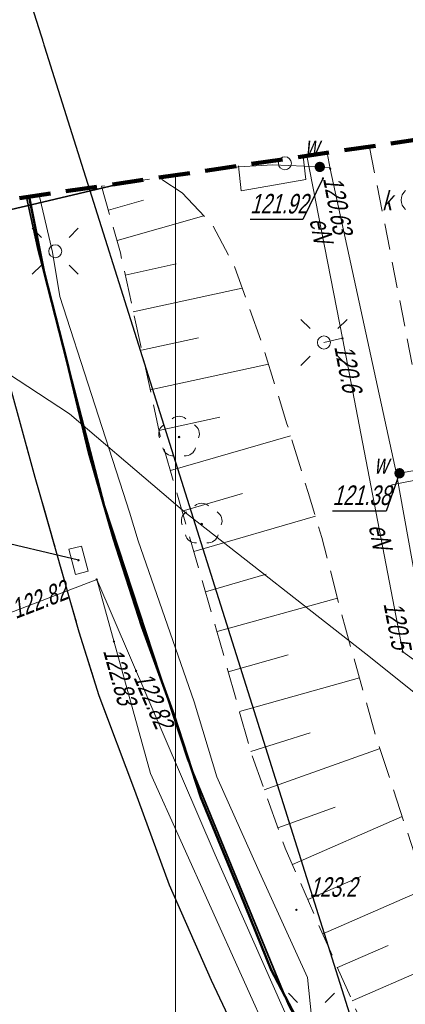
# Model space of a CAD drawing. Extents: x 7463256 to 7464485, y 5957341 to 5958260.
# Tile 77 of 256: x 7463594 to 7463609, y 5957559 to 5957597. Entities that reach past the tile are written whole.
import ezdxf
from ezdxf import colors
from ezdxf.entities.mleader import LeaderData, LeaderLine
from ezdxf.enums import TextEntityAlignment as Align
from ezdxf.math import Vec2, Vec3

# ---------------------------------------------------------------- set-up
doc = ezdxf.new("R2010")
doc.units = 0
doc.header["$MEASUREMENT"] = 0
for name, pattern in [('1.5_0.5', [2, 1.5, -0.5]), ('218-500', [1, 0.5, -0.5]), ('4', [1.8, 1.2, -0.6]), ('l219_500', [0]), ('mz1.0_0.5', [1.5, 1, -0.5]), ('mz1.25_0.5', [1.75, 1.25, -0.5]), ('mz2.0_0.5', [2.5, 2, -0.5])]:
    doc.linetypes.add(name, pattern=pattern)
doc.layers.get('0').update_dxf_attribs({"color": 2, "linetype": 'CONTINUOUS', "lineweight": 5})
for name, color, linetype in [('000 Inne (niezydentyfikowane)', 7, 'CONTINUOUS'), ('203-Punkt załamania granicy działki nie stabilizowany', 7, 'CONTINUOUS'), ('218-Granica użytku', 7, 'CONTINUOUS'), ('219-Linia granicy', 7, 'CONTINUOUS'), ('chodnik (powierzchnia)', 7, 'CONTINUOUS'), ('drzewo liściaste (punkt)', 7, 'CONTINUOUS'), ('jezdnia (powierzchnia)', 7, 'CONTINUOUS'), ('komora podziemna - przewód wodociągowy (powierzchnia)', 7, 'CONTINUOUS'), ('krawężnik (linia)', 7, 'CONTINUOUS'), ('latarnia na słupie lub maszcie (punkt)', 7, 'CONTINUOUS'), ('Obszar opracowania', 7, 'CONTINUOUS'), ('ogrodzenie trwałe (linia)', 7, 'CONTINUOUS'), ('przewód elektroenergetyczny (linia)', 7, 'CONTINUOUS'), ('przewód elektroenergetyczny (linia)-Atr1', 7, 'CONTINUOUS'), ('przewód telekomunikacyjny (linia)', 7, 'CONTINUOUS'), ('przewód wodociągowy (linia)', 7, 'CONTINUOUS'), ('przewód wodociągowy - projektowany lub w budowie (linia) - ob. projektowany', 7, 'CONTINUOUS'), ('punkt o określonej wysokości (sieć elektroenergetyczna)', 7, 'CONTINUOUS'), ('punkt o określonej wysokości (sieć elektroenergetyczna)-Atr2', 7, 'CONTINUOUS'), ('punkt o określonej wysokości (sieć telekomunikacyjna)', 7, 'CONTINUOUS'), ('punkt o określonej wysokości (sieć telekomunikacyjna)-Atr2', 7, 'CONTINUOUS'), ('punkt o określonej wysokości (sieć wodociągowa)', 7, 'CONTINUOUS'), ('punkt o określonej wysokości (sieć wodociągowa)-Atr2', 7, 'CONTINUOUS'), ('punkt wysokościowy naturalny', 7, 'CONTINUOUS'), ('punkt wysokościowy naturalny-Atr2', 7, 'CONTINUOUS'), ('rura ochronna - przewód wodociągowy (linia)', 7, 'CONTINUOUS'), ('skarpa nieumocniona (powierzchnia)', 7, 'CONTINUOUS'), ('studzienka - przewód kanalizacyjny (powierzchnia)', 7, 'CONTINUOUS'), ('studzienka prostokątna - przewód telekomunikacyjny (punkt)', 7, 'CONTINUOUS'), ('słup (punkt)', 7, 'CONTINUOUS'), ('Wstawianie ramki sekcyjnej z opisem', 7, 'CONTINUOUS'), ('właz - siec kanalizacyjna (powierzchnia)-Atr17', 7, 'CONTINUOUS'), ('właz okrągły - siec wodociągowa (punkt)', 7, 'CONTINUOUS'), ('zasuwa - siec wodociągowa (punkt)', 7, 'CONTINUOUS'), ('zasuwa - siec wodociągowa (punkt)-Atr17', 7, 'CONTINUOUS')]:
    doc.layers.add(name, color=color, linetype=linetype)
doc.layers.add('OBMBS-21-18876-opis proj', color=1, linetype='CONTINUOUS', lineweight=18)
doc.styles.get("Standard").update_dxf_attribs({"font": 'txt', "width": 0.75})
doc.linetypes.add('902-500', pattern='A,3.75,0,[1,ksztalty.shx,S=0.5,R=0,X=0,Y=0],3.75', length=7.5)

# ---------------------------------------------------------------- blocks, each defined once
blk = doc.blocks.new('PW01')
at = {"linetype": 'Continuous', "lineweight": 13}
h = blk.add_hatch(color=0, dxfattribs=at)
edge = h.paths.add_edge_path()
edge.add_arc((0, 0), 0.045, 0, 360)
blk = doc.blocks.new('SM011')
at = {"color": 0, "linetype": 'Continuous', "lineweight": 13}
for p, q in [((-0.53, 0.531), (-0.883, 0.884)), ((0.531, 0.531), (0.884, 0.884)), ((-0.53, -0.53), (-0.883, -0.883)), ((0.531, -0.53), (0.884, -0.883))]:
    blk.add_line(p, q, dxfattribs=at)
blk = doc.blocks.new('SM04')
at = {"color": 0, "linetype": 'Continuous', "lineweight": 13}
blk.add_circle((0, 0), 0.25, dxfattribs=at)
blk = doc.blocks.new('US15B')
at = {"color": 0, "linetype": 'Continuous', "lineweight": 0}
blk.add_lwpolyline([(-0.5, -0.25), (0.5, -0.25), (0.5, 0.25), (-0.5, 0.25)], close=True, dxfattribs=at)
blk = doc.blocks.new('OP021')
at = {"linetype": 'Continuous', "lineweight": 13}
h = blk.add_hatch(color=0, dxfattribs=at)
edge = h.paths.add_edge_path()
edge.add_arc((0, 0), 0.05, 0, 360)
at = {"color": 0, "linetype": 'Continuous', "lineweight": 13}
for centre, start, end in [((0, 0.4), 49.272, 130.728), ((-0.38, 0.124), 121.308, 202.548), ((0.38, 0.124), 337.452, 58.692), ((-0.235, -0.324), 193.221, 274.871), ((0.235, -0.324), 265.129, 346.779)]:
    blk.add_arc(centre, 0.4, start, end, dxfattribs=at)
blk = doc.blocks.new('US22')
at = {"color": 0, "linetype": 'Continuous', "lineweight": 13}
blk.add_circle((0, 0), 0.25, dxfattribs=at)
blk = doc.blocks.new('US25')
at = {"linetype": 'Continuous', "lineweight": 0}
h = blk.add_hatch(color=0, dxfattribs=at)
edge = h.paths.add_edge_path()
edge.add_arc((0, 0), 0.2, 0, 360)
blk = doc.blocks.new('203')
at = {"linetype": 'Continuous', "lineweight": 0}
h = blk.add_hatch(color=0, dxfattribs=at)
edge = h.paths.add_edge_path()
edge.add_arc((0, 0), 0.045, 0, 360)

msp = doc.modelspace()

# ---------------------------------------------------------------- linework, layer by layer
at = {"layer": '000 Inne (niezydentyfikowane)', "color": 7, "linetype": 'Continuous', "lineweight": 13}
for p, q in [((7463597.43, 5957589.91), (7463598.77, 5957590.29)), ((7463597.76, 5957588.75), (7463601.09, 5957589.69)), ((7463598.07, 5957587.42), (7463600.03, 5957587.85)), ((7463598.38, 5957586.01), (7463602.56, 5957586.92)), ((7463598.7, 5957584.54), (7463600.89, 5957585.01)), ((7463599.03, 5957583.01), (7463603.57, 5957584)), ((7463599.37, 5957581.45), (7463601.71, 5957581.96)), ((7463599.81, 5957579.91), (7463604.42, 5957581.25)), ((7463600.26, 5957578.36), (7463602.57, 5957579.03)), ((7463600.71, 5957576.81), (7463605.37, 5957578.16)), ((7463601.15, 5957575.26), (7463603.48, 5957575.94)), ((7463601.6, 5957573.73), (7463606.22, 5957575.02)), ((7463602.03, 5957572.19), (7463604.33, 5957572.84)), ((7463602.46, 5957570.66), (7463607.06, 5957571.95)), ((7463602.89, 5957569.13), (7463605.17, 5957569.84)), ((7463603.41, 5957567.66), (7463607.85, 5957569.24)), ((7463603.93, 5957566.2), (7463606.13, 5957566.99)), ((7463604.49, 5957564.79), (7463608.7, 5957566.63)), ((7463605.08, 5957563.44), (7463607.12, 5957564.33)), ((7463605.65, 5957562.13), (7463609.61, 5957563.86)), ((7463606.22, 5957560.83), (7463608.16, 5957561.68)), ((7463606.78, 5957559.55), (7463610.64, 5957561.24))]:
    msp.add_line(p, q, dxfattribs=at)
at = {"layer": '218-Granica użytku', "color": 3, "linetype": '218-500', "lineweight": 18, "flags": 128}
for points in [[(7463594.394, 5957590.426), (7463594.97, 5957587.53)], [(7463594.97, 5957587.53), (7463595.83, 5957584.13)], [(7463595.83, 5957584.13), (7463596.68, 5957580.59)], [(7463596.68, 5957580.59), (7463597.62, 5957577.3)], [(7463597.62, 5957577.3), (7463598.71, 5957573.93)], [(7463598.71, 5957573.93), (7463599.94, 5957570.55)], [(7463599.94, 5957570.55), (7463600.97, 5957567.36)], [(7463600.97, 5957567.36), (7463602.3, 5957564.12)], [(7463602.3, 5957564.12), (7463603.67, 5957560.74)], [(7463603.67, 5957560.74), (7463605.29, 5957557.68)]]:
    msp.add_lwpolyline(points, dxfattribs=at)
at = {"layer": '219-Linia granicy', "color": 3, "linetype": 'l219_500', "lineweight": 50, "flags": 128}
for points in [[(7463594.97, 5957587.53), (7463594.394, 5957590.426)], [(7463595.83, 5957584.13), (7463594.97, 5957587.53)], [(7463596.68, 5957580.59), (7463595.83, 5957584.13)], [(7463597.62, 5957577.3), (7463596.68, 5957580.59)], [(7463598.71, 5957573.93), (7463597.62, 5957577.3)], [(7463599.94, 5957570.55), (7463598.71, 5957573.93)], [(7463600.97, 5957567.36), (7463599.94, 5957570.55)], [(7463602.3, 5957564.12), (7463600.97, 5957567.36)], [(7463603.67, 5957560.74), (7463602.3, 5957564.12)], [(7463605.29, 5957557.68), (7463603.67, 5957560.74)]]:
    msp.add_lwpolyline(points, dxfattribs=at)
at = {"layer": 'chodnik (powierzchnia)', "color": 7, "linetype": 'mz1.0_0.5', "lineweight": 18, "flags": 128}
for points in [[(7463610.833, 5957592.849), (7463610.83, 5957591.81), (7463610.92, 5957591.3), (7463611.2, 5957590.89), (7463611.6, 5957590.6), (7463612.27, 5957590.48), (7463616.68, 5957590.48), (7463617.14, 5957590.31), (7463617.8, 5957589.84), (7463618.29, 5957589.15), (7463618.5, 5957588.71), (7463618.59, 5957588.22), (7463618.64, 5957575.82), (7463618.43, 5957574.85), (7463617.92, 5957573.88), (7463617.43, 5957573), (7463616.85, 5957572.22), (7463616.08, 5957571.62), (7463615.16, 5957571.26), (7463614.65, 5957571.2), (7463613.2, 5957571.36), (7463612.27, 5957571.72), (7463611.72, 5957572.26), (7463611.35, 5957572.88), (7463611.11, 5957573.7), (7463607.447, 5957592.35)], [(7463594.394, 5957590.426), (7463594.97, 5957587.53), (7463595.83, 5957584.13), (7463596.68, 5957580.59), (7463597.11, 5957579.07), (7463597.62, 5957577.3), (7463598.71, 5957573.93), (7463599.94, 5957570.55), (7463600.97, 5957567.36), (7463602.3, 5957564.12), (7463603.67, 5957560.74), (7463605.29, 5957557.68), (7463606.9, 5957554.62), (7463608.56, 5957551.66), (7463610.27, 5957548.57), (7463612.16, 5957545.73), (7463614.22, 5957542.83), (7463616.54, 5957539.21), (7463623.68, 5957529.92), (7463624.62, 5957528.66), (7463624.13, 5957528.67), (7463623.4, 5957528.78), (7463622.66, 5957529), (7463621.97, 5957529.35), (7463621.08, 5957529.83), (7463619.11, 5957532.45), (7463616.64, 5957535.71), (7463614.06, 5957539.06), (7463613.11, 5957540.23), (7463610.59, 5957543.72), (7463608.89, 5957546.32), (7463607.91, 5957547.85), (7463606.67, 5957549.88), (7463604.8, 5957553.45), (7463603, 5957556.92), (7463601.39, 5957560.33), (7463599.77, 5957563.99), (7463598.44, 5957567.63), (7463597.08, 5957571.26), (7463596.31, 5957573.71), (7463594.79, 5957579.07), (7463594.62, 5957579.65), (7463591.769, 5957590.04)]]:
    msp.add_lwpolyline(points, dxfattribs=at)
at = {"layer": 'jezdnia (powierzchnia)', "color": 7, "linetype": '1.5_0.5', "lineweight": 18, "flags": 128}
msp.add_lwpolyline([(7463591.769, 5957590.04), (7463594.62, 5957579.65), (7463594.79, 5957579.07), (7463596.31, 5957573.71), (7463597.08, 5957571.26), (7463598.44, 5957567.63), (7463599.77, 5957563.99), (7463601.39, 5957560.33), (7463603, 5957556.92), (7463604.8, 5957553.45), (7463606.67, 5957549.88), (7463607.91, 5957547.85), (7463608.89, 5957546.32), (7463610.59, 5957543.72), (7463613.11, 5957540.23), (7463614.06, 5957539.06), (7463616.64, 5957535.71), (7463619.11, 5957532.45), (7463621.08, 5957529.83), (7463628.6, 5957519.98), (7463628.85, 5957519.6), (7463629.15, 5957519.23), (7463629.46, 5957518.87), (7463629.77, 5957518.51), (7463630.08, 5957518.15), (7463630.4, 5957517.79), (7463630.71, 5957517.44), (7463631.03, 5957517.09), (7463631.36, 5957516.74), (7463631.69, 5957516.39), (7463632.02, 5957516.05), (7463632.35, 5957515.71), (7463632.67, 5957515.38), (7463632.99, 5957515.05), (7463633.31, 5957514.73), (7463633.64, 5957514.41), (7463633.97, 5957514.1), (7463634.3, 5957513.79), (7463634.64, 5957513.48), (7463634.98, 5957513.18), (7463635.33, 5957512.88), (7463635.68, 5957512.58), (7463636.03, 5957512.29), (7463636.4, 5957511.99), (7463636.78, 5957511.7), (7463637.16, 5957511.42), (7463637.55, 5957511.14), (7463637.94, 5957510.87), (7463638.34, 5957510.6), (7463638.74, 5957510.35), (7463639.14, 5957510.09), (7463639.55, 5957509.85), (7463639.96, 5957509.61), (7463640.38, 5957509.38), (7463642.84, 5957508.24), (7463664.97, 5957492.53), (7463637.77, 5957502.4), (7463635.02, 5957503.55), (7463634.57, 5957503.76), (7463634.12, 5957503.98), (7463633.68, 5957504.22), (7463633.25, 5957504.47), (7463632.83, 5957504.73), (7463632.41, 5957505), (7463632.01, 5957505.29), (7463631.61, 5957505.59), (7463631.22, 5957505.9), (7463630.84, 5957506.22), (7463629.34, 5957507.67), (7463614.31, 5957526.12), (7463607.42, 5957531.18), (7463601.26, 5957534.12), (7463592.11, 5957537.46), (7463582.8, 5957540.04), (7463578.77, 5957540.9), (7463562.61, 5957542.27), (7463545.44, 5957541.57), (7463525.75, 5957538.68), (7463489.6, 5957533.13), (7463485.87, 5957532.52), (7463482.19, 5957530.95), (7463472.45, 5957526.44), (7463471.25, 5957525.52), (7463470.32, 5957524.14), (7463469.89, 5957523.54), (7463467.66, 5957515.23), (7463467.32, 5957515.32), (7463466.99, 5957515.41), (7463466.65, 5957515.5), (7463466.18, 5957513.75), (7463466.52, 5957513.66), (7463466.85, 5957513.57), (7463467.19, 5957513.48), (7463469.89, 5957523.54), (7463463.58, 5957500.08), (7463463.25, 5957500.17), (7463462.92, 5957500.25), (7463462.59, 5957500.34), (7463462.14, 5957498.62), (7463462.47, 5957498.53), (7463462.8, 5957498.45), (7463463.13, 5957498.36), (7463459.63, 5957485.41), (7463458.39, 5957485.74), (7463455.73, 5957476.33), (7463457.09, 5957475.96), (7463463.86, 5957474.19), (7463464.79, 5957477.72), (7463467.83, 5957476.92), (7463467.77, 5957476.7), (7463467.71, 5957476.47), (7463467.66, 5957476.25), (7463468.82, 5957475.94), (7463468.88, 5957476.17), (7463468.93, 5957476.4), (7463468.99, 5957476.62), (7463469.28, 5957476.55), (7463469.96, 5957476.37), (7463470.75, 5957479.31), (7463471.02, 5957479.24), (7463471.29, 5957479.17), (7463471.56, 5957479.1), (7463471.83, 5957479.03), (7463469.83, 5957470.77), (7463468.39, 5957465.19), (7463471.46, 5957464.38), (7463467.55, 5957451.02), (7463465.51, 5957447), (7463462.32, 5957444.2), (7463449.04, 5957441.48), (7463441.03, 5957432.97), (7463438.44, 5957432.79), (7463435.93, 5957446.13), (7463438.61, 5957447.13), (7463439.57, 5957448.35), (7463450.04, 5957473.65), (7463451.08, 5957474.98), (7463451.12, 5957475.5), (7463448.75, 5957493.58), (7463456.62, 5957522.72), (7463456.51, 5957523.19), (7463455.66, 5957524.38), (7463454.47, 5957525.36), (7463440.27, 5957523.26), (7463439.84, 5957522.97), (7463439.26, 5957522.18), (7463438.92, 5957521.22), (7463438.85, 5957519.83), (7463439.85, 5957520.02), (7463442.8, 5957520.53), (7463445.75, 5957498.83), (7463448.6, 5957476.77), (7463437.54, 5957475.3), (7463431.96, 5957518.66), (7463431.44, 5957520.19), (7463430.5, 5957521.48), (7463429.27, 5957522.42), (7463427.78, 5957522.99), (7463426.09, 5957523.13), (7463421.69, 5957522.49), (7463418.79, 5957521.92), (7463376.01, 5957515.32), (7463334.96, 5957509.14), (7463334.47, 5957515.53), (7463334.26, 5957521.17), (7463334.04, 5957522.29), (7463334.48, 5957520.99), (7463334.79, 5957520.19), (7463335.34, 5957519.65), (7463336.05, 5957519.42), (7463337.13, 5957519.61), (7463338.12, 5957520.23), (7463338.91, 5957521.17), (7463339.69, 5957522.36), (7463342.64, 5957522.54), (7463343.21, 5957521.22), (7463343.94, 5957520.24), (7463344.8, 5957519.42), (7463345.72, 5957518.76), (7463346.74, 5957518.19), (7463347.84, 5957517.75), (7463348.77, 5957517.46), (7463382.62, 5957522.66), (7463407.52, 5957526.48), (7463412.42, 5957527.23), (7463432.39, 5957530.36), (7463438.28, 5957531.28), (7463439.27, 5957531.43), (7463440.77, 5957531.67), (7463463.05, 5957535.17), (7463469.41, 5957536.19), (7463485.95, 5957538.82), (7463487.91, 5957539.15), (7463505.7, 5957542.11), (7463506.8, 5957542.48), (7463507.91, 5957543.56), (7463509.24, 5957545.81), (7463509.79, 5957547.9), (7463514.89, 5957549.48), (7463515.34, 5957548.02), (7463516.02, 5957546.59), (7463516.84, 5957545.44), (7463517.92, 5957544.71), (7463519.34, 5957544.39), (7463529.12, 5957545.81), (7463536.72, 5957547.02), (7463542.97, 5957547.77), (7463550.75, 5957548.47), (7463557.74, 5957548.84), (7463562.91, 5957548.67), (7463569.76, 5957548.4), (7463579.41, 5957548.08), (7463582.97, 5957549.54), (7463585.43, 5957551.54), (7463587.37, 5957553.5), (7463588.97, 5957555.95), (7463589.14, 5957555.59), (7463589.64, 5957556.42), (7463590.36, 5957558.13), (7463590.82, 5957559.79), (7463591.1, 5957561.3), (7463591.18, 5957562.71), (7463591.21, 5957564.41), (7463590.65, 5957566.85), (7463589.9, 5957570.06), (7463589.09, 5957573.66), (7463588.01, 5957579.07), (7463587.09, 5957582.93), (7463585.652, 5957589.138)], dxfattribs=at)
at = {"layer": 'komora podziemna - przewód wodociągowy (powierzchnia)', "color": 5, "linetype": 'Continuous', "lineweight": 18, "flags": 128}
msp.add_lwpolyline([(7463604.907, 5957591.976), (7463605.01, 5957591.09), (7463602.52, 5957590.65), (7463602.418, 5957591.609)], dxfattribs=at)
at = {"layer": 'krawężnik (linia)', "color": 7, "linetype": 'Continuous', "lineweight": 25, "flags": 128}
msp.add_lwpolyline([(7463621.08, 5957529.83), (7463619.11, 5957532.45), (7463616.64, 5957535.71), (7463614.06, 5957539.06), (7463613.11, 5957540.23), (7463610.59, 5957543.72), (7463608.89, 5957546.32), (7463607.91, 5957547.85), (7463606.67, 5957549.88), (7463604.8, 5957553.45), (7463603, 5957556.92), (7463601.39, 5957560.33), (7463599.77, 5957563.99), (7463598.44, 5957567.63), (7463597.08, 5957571.26), (7463596.31, 5957573.71), (7463594.79, 5957579.07), (7463594.62, 5957579.65), (7463591.769, 5957590.04)], dxfattribs=at)
at = {"layer": 'Obszar opracowania', "color": 132, "linetype": '4', "lineweight": 200, "flags": 128}
msp.add_lwpolyline([(7463648.63, 5957598.42), (7463381.17, 5957559), (7463352.31, 5957567.45), (7463255.88, 5957568.85), (7463280.41, 5957340.9), (7463468.95, 5957378.08), (7463536.66, 5957509.53), (7463626.95, 5957460.4), (7463653.5, 5957411.27), (7463734.5, 5957471.02), (7463879.22, 5957698.07), (7464314.97, 5957939.96), (7464470.72, 5957945.23), (7464483.34, 5958244.06), (7464262.86, 5958260.06), (7464240.11, 5958013.73), (7463789.91, 5957739.13), (7463712.41, 5957593.35)], close=True, dxfattribs=at)
at = {"layer": 'ogrodzenie trwałe (linia)', "color": 7, "linetype": '902-500', "lineweight": 35, "flags": 128}
msp.add_lwpolyline([(7463623.8, 5957530.01), (7463614.84, 5957541.84), (7463609.18, 5957550.3), (7463604.34, 5957559.4), (7463600.46, 5957568.84), (7463597.28, 5957578.56), (7463594.71, 5957588.48), (7463594.288, 5957590.411)], dxfattribs=at)
at = {"layer": 'przewód elektroenergetyczny (linia)', "color": 1, "linetype": 'Continuous', "lineweight": 18, "flags": 128}
for points in [[(7463605.039, 5957591.995), (7463606.41, 5957584.99), (7463605.7, 5957584.83)], [(7463594.771, 5957590.482), (7463595.28, 5957588.3), (7463595.57, 5957586.6), (7463598, 5957579.07), (7463598.24, 5957578.32), (7463598.57, 5957577.21), (7463600.72, 5957571.04), (7463601.59, 5957568.16), (7463603.16, 5957564.64), (7463605.07, 5957560.45), (7463605.22, 5957558.96), (7463605.35, 5957558.14), (7463606.92, 5957555.58), (7463611.15, 5957548.86), (7463614.18, 5957544.03), (7463616, 5957540.53), (7463623.19, 5957531.62), (7463631.45, 5957521.59), (7463635.94, 5957514.3), (7463636.47, 5957513.42)], [(7463605.7, 5957584.83), (7463606.41, 5957584.99), (7463608.72, 5957572.96), (7463612.34, 5957570.36)]]:
    msp.add_lwpolyline(points, dxfattribs=at)
at = {"layer": 'przewód telekomunikacyjny (linia)', "color": 30, "linetype": 'Continuous', "lineweight": 18, "flags": 128}
for points in [[(7463588.49, 5957572.47), (7463588.81, 5957572.59), (7463596.98, 5957575.73), (7463601.53, 5957565.16), (7463607.86, 5957550.85), (7463611.15, 5957546.09), (7463617.09, 5957538.06), (7463623.06, 5957529.89), (7463632.8, 5957516.77), (7463637.98, 5957509.61), (7463650.2, 5957492.62), (7463653.89, 5957487.53), (7463656.42, 5957481.89), (7463660.26, 5957473.88), (7463663.78, 5957466.44), (7463666.7, 5957460.14), (7463671.03, 5957450.99), (7463674.32, 5957444.11), (7463677.7, 5957436.34), (7463679.805, 5957430.674)], [(7463588.49, 5957572.47), (7463588.81, 5957572.59), (7463596.98, 5957575.73), (7463599.04, 5957568.28), (7463603.7, 5957557.94), (7463610.66, 5957545.16), (7463620.2, 5957532.36), (7463631.34, 5957517.82), (7463632.68, 5957516.1), (7463638.22, 5957509.03), (7463646.55, 5957498.16), (7463653.84, 5957487.85), (7463655.14, 5957485.64), (7463660.12, 5957475.89), (7463664.63, 5957467.29), (7463669.97, 5957454.14), (7463674.28, 5957443.85), (7463677.55, 5957435.99), (7463679.595, 5957430.519)]]:
    msp.add_lwpolyline(points, dxfattribs=at)
at = {"layer": 'przewód wodociągowy (linia)', "color": 5, "linetype": 'Continuous', "lineweight": 18, "flags": 128}
for points in [[(7463605.819, 5957592.11), (7463605.94, 5957591.5), (7463608.48, 5957579.79), (7463611.59, 5957562.55), (7463620.48, 5957538.45), (7463622.31, 5957535.35), (7463626.17, 5957530.51), (7463626.87, 5957529.92), (7463629.64, 5957527.19), (7463630.86, 5957526.03), (7463641.3, 5957516.12), (7463648.51, 5957509.23), (7463653.76, 5957505.48), (7463663.56, 5957493.19), (7463673.71, 5957469.12), (7463683.87, 5957441.37), (7463685.44, 5957440.3), (7463689.36, 5957437.722)], [(7463601.984, 5957591.545), (7463603.74, 5957591.65), (7463605.54, 5957591.57), (7463605.93, 5957591.55)], [(7463572.883, 5957587.256), (7463583.32, 5957587.52), (7463594.46, 5957590.11), (7463598.152, 5957590.98)], [(7463585.276, 5957589.082), (7463585.63, 5957588.85), (7463595.94, 5957582.09), (7463599.48, 5957579.07), (7463600.36, 5957578.32), (7463607.48, 5957572.74), (7463619.5, 5957563.11), (7463621.65, 5957561.45)], [(7463608.48, 5957579.79), (7463608.6, 5957579.81), (7463609.55, 5957579.98), (7463610.67, 5957580.11), (7463611.77, 5957579.87), (7463616.63, 5957581.1), (7463621.5, 5957581.75)]]:
    msp.add_lwpolyline(points, dxfattribs=at)
at = {"layer": 'przewód wodociągowy - projektowany lub w budowie (linia) - ob. projektowany', "color": 5, "linetype": 'mz2.0_0.5', "lineweight": 18, "flags": 128}
msp.add_lwpolyline([(7463608.37, 5957579.07), (7463608.31, 5957579.37), (7463610.48, 5957579.79), (7463618.9, 5957581.44), (7463621.44, 5957581.47)], dxfattribs=at)
at = {"layer": 'punkt o określonej wysokości (sieć telekomunikacyjna)-Atr2', "color": 7, "flags": 128}
msp.add_lwpolyline([(7463596.28, 5957576.47), (7463592.7, 5957577.32), (7463590.392, 5957577.32)], dxfattribs=at)
at = {"layer": 'punkt o określonej wysokości (sieć wodociągowa)-Atr2', "color": 7, "flags": 128}
for points in [[(7463605.66, 5957591.13), (7463604.89, 5957589.55), (7463602.866, 5957589.55)], [(7463608.6, 5957579.81), (7463608.08, 5957578.36), (7463606.031, 5957578.36)]]:
    msp.add_lwpolyline(points, dxfattribs=at)
at = {"layer": 'rura ochronna - przewód wodociągowy (linia)', "color": 5, "linetype": 'Continuous', "lineweight": 35, "flags": 128}
msp.add_lwpolyline([(7463583.32, 5957587.52), (7463594.46, 5957590.11), (7463598.152, 5957590.98)], dxfattribs=at)
at = {"layer": 'skarpa nieumocniona (powierzchnia)', "color": 7, "linetype": 'mz1.25_0.5', "lineweight": 18, "flags": 128}
msp.add_lwpolyline([(7463600.26, 5957590.57), (7463601.44, 5957589.32), (7463602.28, 5957587.71), (7463603.39, 5957584.58), (7463604.28, 5957581.71), (7463605.09, 5957579.07), (7463605.62, 5957577.34), (7463606.52, 5957573.86), (7463607.68, 5957569.76), (7463609.85, 5957563.13), (7463612.76, 5957556.14), (7463615.01, 5957549.86), (7463616.39, 5957544.1), (7463617.55, 5957539.61), (7463614.56, 5957543.35), (7463613.32, 5957545.56), (7463612.02, 5957548.34), (7463607.61, 5957557.65), (7463604.21, 5957565.42), (7463602.9, 5957569.09), (7463601.58, 5957573.79), (7463600.05, 5957579.07), (7463599.42, 5957581.24), (7463597.89, 5957588.27), (7463597.16, 5957590.83), (7463599.38, 5957591.16)], close=True, dxfattribs=at)
at = {"layer": 'studzienka - przewód kanalizacyjny (powierzchnia)', "color": 34, "linetype": 'Continuous', "lineweight": 18, "flags": 128}
msp.add_lwpolyline([(7463608.83, 5957589.93), (7463608.76, 5957590.01), (7463608.7, 5957590.1), (7463608.67, 5957590.2), (7463608.66, 5957590.3), (7463608.67, 5957590.4), (7463608.7, 5957590.5), (7463608.76, 5957590.59), (7463608.83, 5957590.67)], dxfattribs=at)
at = {"layer": 'Wstawianie ramki sekcyjnej z opisem', "color": 7, "linetype": 'Continuous', "lineweight": 13, "flags": 128}
for points in [[(7463554.174, 5957500), (7463600, 5957500), (7463600, 5957591.253)], [(7463600, 5957591.253), (7463600, 5957500)]]:
    msp.add_lwpolyline(points, dxfattribs=at)

# ---------------------------------------------------------------- block references
at = {"layer": '203-Punkt załamania granicy działki nie stabilizowany', "color": 3, "linetype": 'Continuous', "lineweight": 18}
for p in [(7463594.97, 5957587.53), (7463595.83, 5957584.13), (7463596.68, 5957580.59), (7463597.62, 5957577.3), (7463598.71, 5957573.93), (7463599.94, 5957570.55), (7463600.97, 5957567.36), (7463602.3, 5957564.12), (7463603.67, 5957560.74)]:
    msp.add_blockref('203', p, dxfattribs=at)
at = {"layer": 'drzewo liściaste (punkt)', "color": 94, "linetype": 'Continuous', "lineweight": 13}
for p in [(7463600.14, 5957581.2), (7463601.01, 5957577.86)]:
    msp.add_blockref('OP021', p, dxfattribs=at)
at = {"layer": 'latarnia na słupie lub maszcie (punkt)', "color": 7, "linetype": 'Continuous', "lineweight": 18}
for p in [(7463595.39, 5957588.33), (7463605.7, 5957584.83), (7463605.22, 5957558.96)]:
    msp.add_blockref('SM011', p, dxfattribs=at)
at = {"layer": 'punkt o określonej wysokości (sieć elektroenergetyczna)', "color": 1, "linetype": 'Continuous', "lineweight": 13}
for p in [(7463606.41, 5957584.99), (7463608.72, 5957572.96)]:
    msp.add_blockref('PW01', p, dxfattribs=at)
at = {"layer": 'punkt o określonej wysokości (sieć telekomunikacyjna)', "color": 30, "linetype": 'Continuous', "lineweight": 13, "rotation": 284.37}
msp.add_blockref('PW01', (7463596.28, 5957576.47), dxfattribs=at)
at = {"layer": 'punkt o określonej wysokości (sieć telekomunikacyjna)', "color": 30, "linetype": 'Continuous', "lineweight": 13}
for p in [(7463596.98, 5957575.73), (7463597.64, 5957573.35), (7463598.49, 5957572.22)]:
    msp.add_blockref('PW01', p, dxfattribs=at)
at = {"layer": 'punkt o określonej wysokości (sieć wodociągowa)', "color": 5, "linetype": 'Continuous', "lineweight": 13}
for p in [(7463605.94, 5957591.5), (7463608.6, 5957579.81)]:
    msp.add_blockref('PW01', p, dxfattribs=at)
for p, rotation in [((7463605.66, 5957591.13), 177.6), ((7463594.46, 5957590.11), 127.66)]:
    msp.add_blockref('PW01', p, dxfattribs=dict(at, rotation=rotation))
at = {"layer": 'punkt wysokościowy naturalny', "color": 7, "linetype": 'Continuous', "lineweight": 13}
msp.add_blockref('PW01', (7463604.64, 5957563.05), dxfattribs=at)
at = {"layer": 'studzienka prostokątna - przewód telekomunikacyjny (punkt)', "color": 30, "linetype": 'Continuous', "lineweight": 18, "rotation": 284.37}
msp.add_blockref('US15B', (7463596.28, 5957576.47), dxfattribs=at)
at = {"layer": 'słup (punkt)', "color": 7, "linetype": 'Continuous', "lineweight": 18, "rotation": 102.64}
msp.add_blockref('SM04', (7463595.39, 5957588.33), dxfattribs=at)
at = {"layer": 'słup (punkt)', "color": 7, "linetype": 'Continuous', "lineweight": 18}
msp.add_blockref('SM04', (7463605.7, 5957584.83), dxfattribs=at)
at = {"layer": 'właz okrągły - siec wodociągowa (punkt)', "color": 7, "linetype": 'Continuous', "lineweight": 18}
msp.add_blockref('US22', (7463604.2, 5957591.71), dxfattribs=at)
at = {"layer": 'zasuwa - siec wodociągowa (punkt)', "color": 7, "linetype": 'Continuous', "lineweight": 13, "rotation": 177.6}
msp.add_blockref('US25', (7463605.54, 5957591.57), dxfattribs=at)
at = {"layer": 'zasuwa - siec wodociągowa (punkt)', "color": 7, "linetype": 'Continuous', "lineweight": 13}
msp.add_blockref('US25', (7463608.6, 5957579.81), dxfattribs=at)

# ---------------------------------------------------------------- texts
at = {"layer": 'przewód elektroenergetyczny (linia)-Atr1', "color": 1, "oblique": 15, "width": 0.72}
for rotation, p in [(281.075, (7463605.51, 5957589.61)), (280.869, (7463607.78, 5957577.85))]:
    msp.add_text('eN', height=0.75, rotation=rotation, dxfattribs=at).set_placement(p, align=Align.MIDDLE_LEFT)
at = {"layer": 'punkt o określonej wysokości (sieć elektroenergetyczna)-Atr2', "color": 1, "oblique": 15, "width": 0.72}
msp.add_text('120.6', height=0.75, rotation=280.869, dxfattribs=at).set_placement((7463606.46, 5957584.73), align=Align.MIDDLE_LEFT)
msp.add_text('120.5', height=0.75, rotation=280.869, dxfattribs=at).set_placement((7463608.69, 5957573.09), align=Align.MIDDLE_RIGHT)
at = {"layer": 'punkt o określonej wysokości (sieć telekomunikacyjna)-Atr2', "color": 30, "oblique": 15, "width": 0.72}
for s, rotation, p in [('122.82', 20.99, (7463593.87, 5957574.21)), ('122.83', 285.47, (7463597.22, 5957572.99)), ('122.82', 293.31, (7463598.38, 5957571.97))]:
    msp.add_text(s, height=0.75, rotation=rotation, dxfattribs=at).set_placement(p)
at = {"layer": 'punkt o określonej wysokości (sieć wodociągowa)-Atr2', "color": 5, "oblique": 15, "width": 0.72}
msp.add_text('120.63', height=0.75, rotation=280.58, dxfattribs=at).set_placement((7463605.66, 5957591.13))
for s, p in [('121.92', (7463602.866, 5957589.558)), ('121.38', (7463606.031, 5957578.367))]:
    msp.add_text(s, height=0.75, dxfattribs=at).set_placement(p, align=Align.BOTTOM_LEFT)
at = {"layer": 'punkt wysokościowy naturalny-Atr2', "color": 7, "oblique": 15, "width": 0.72}
msp.add_text('123.2', height=0.75, dxfattribs=at).set_placement((7463605.14, 5957563.55))
at = {"layer": 'właz - siec kanalizacyjna (powierzchnia)-Atr17', "color": 7, "oblique": 15, "width": 0.72}
msp.add_text('k', height=0.75, dxfattribs=at).set_placement((7463607.93, 5957589.9))
at = {"layer": 'zasuwa - siec wodociągowa (punkt)-Atr17', "color": 7, "oblique": 15, "width": 0.72}
for p in [(7463604.96, 5957592), (7463607.62, 5957579.79)]:
    msp.add_text('w', height=0.75, dxfattribs=at).set_placement(p)

# ---------------------------------------------------------------- next in the draw order: leaders
at = {"layer": 'OBMBS-21-18876-opis proj', "lineweight": 20}
ml = msp.add_multileader_mtext('Standard', dxfattribs=at)
ml.set_content('\\pxqc;{\\W0.9;\\fArial|b0|i0|c238|p34;proj. rura osłonowa DVK160\\PL=8m}', color=256)
ml.set_leader_properties()
ml.build(insert=Vec2(0, 0))
ml.multileader.update_dxf_attribs({"has_text_frame": 1, "text_right_attachment_type": 0, "dogleg_length": 0.36, "arrow_head_size": 1.3})
ctx = ml.context
ctx.base_point, ctx.char_height, ctx.arrow_head_size, ctx.landing_gap_size, ctx.plane_origin, ctx.plane_x_axis, ctx.plane_y_axis = Vec3(7463558.383, 5957595.358, -10.8), 1.3, 1.3, 0.09, Vec3(7463616.413, 5957648.081, -10.8), Vec3(0.999998, -0.001891), Vec3(0.001891, 0.999998)
ctx.right_attachment, ctx.text_align_type = 0, 2
notes = []
notes.append((ctx, [(0, (1, 1, 0), (7463572.648, 5957595.993, -10.8), (-0.999998, 0.001891), 0.36, [(0, [(7463605.979, 5957526.194, -10.8)], 0, [])])]))
ctx.mtext.insert, ctx.mtext.text_direction, ctx.mtext.rotation, ctx.mtext.width, ctx.mtext.defined_height, ctx.mtext.alignment, ctx.mtext.flow_direction = Vec3(7463565.336, 5957596.006, -10.8), Vec3(0.999998, -0.001891), 6.281295, 15.3063, 27.692, 2, 5
ctx.mtext.has_bg_fill, ctx.mtext.bg_color, ctx.mtext.bg_scale_factor, ctx.mtext.bg_transparency, ctx.mtext.use_window_bg_color = 1, -1023410167, 1.5, 0, 1
for ctx, leaders in notes:
    for number, flags, end, landing, length, lines in leaders:
        leader = LeaderData()
        leader.index, (leader.has_last_leader_line, leader.has_dogleg_vector, leader.attachment_direction) = number, flags
        leader.last_leader_point, leader.dogleg_vector, leader.dogleg_length = Vec3(end), Vec3(landing), length
        for number, points, colour, breaks in lines:
            line = LeaderLine()
            line.index, line.vertices, line.color, line.breaks = number, Vec3.list(points), colors.encode_raw_color(colour), breaks
            leader.lines.append(line)
        ctx.leaders.append(leader)

# ---------------------------------------------------------------- next in the draw order: leaders
ml = msp.add_multileader_mtext('Standard', dxfattribs=at)
ml.set_content('\\pxqc;{\\W0.9;\\fArial|b0|i0|c238|p34;proj. przewiert sterowany SRS160\\PL=43m}', color=256)
ml.set_leader_properties()
ml.build(insert=Vec2(0, 0))
ml.multileader.update_dxf_attribs({"has_text_frame": 1, "text_right_attachment_type": 0, "dogleg_length": 0.36, "arrow_head_size": 1.3})
ctx = ml.context
ctx.base_point, ctx.char_height, ctx.arrow_head_size, ctx.landing_gap_size, ctx.plane_origin, ctx.plane_x_axis, ctx.plane_y_axis = Vec3(7463575.634, 5957597.981, -21.6), 1.3, 1.3, 0.09, Vec3(7463630.459, 5957626.184, -21.6), Vec3(0.999998, -0.001891), Vec3(0.001891, 0.999998)
ctx.right_attachment, ctx.text_align_type = 0, 2
notes = []
notes.append((ctx, [(0, (1, 1, 0), (7463594.221, 5957598.607, -21.6), (-0.999998, 0.001891), 0.36, [(0, [(7463620.94, 5957513.833, -21.6)], 0, [])])]))
ctx.mtext.insert, ctx.mtext.text_direction, ctx.mtext.rotation, ctx.mtext.width, ctx.mtext.defined_height, ctx.mtext.alignment, ctx.mtext.flow_direction = Vec3(7463584.748, 5957598.625, -21.6), Vec3(0.999998, -0.001891), 6.281295, 19.06928, 27.692, 2, 5
ctx.mtext.has_bg_fill, ctx.mtext.bg_color, ctx.mtext.bg_scale_factor, ctx.mtext.bg_transparency, ctx.mtext.use_window_bg_color = 1, -1023410167, 1.5, 0, 1
for ctx, leaders in notes:
    for number, flags, end, landing, length, lines in leaders:
        leader = LeaderData()
        leader.index, (leader.has_last_leader_line, leader.has_dogleg_vector, leader.attachment_direction) = number, flags
        leader.last_leader_point, leader.dogleg_vector, leader.dogleg_length = Vec3(end), Vec3(landing), length
        for number, points, colour, breaks in lines:
            line = LeaderLine()
            line.index, line.vertices, line.color, line.breaks = number, Vec3.list(points), colors.encode_raw_color(colour), breaks
            leader.lines.append(line)
        ctx.leaders.append(leader)

doc.saveas('drawing.dxf')
